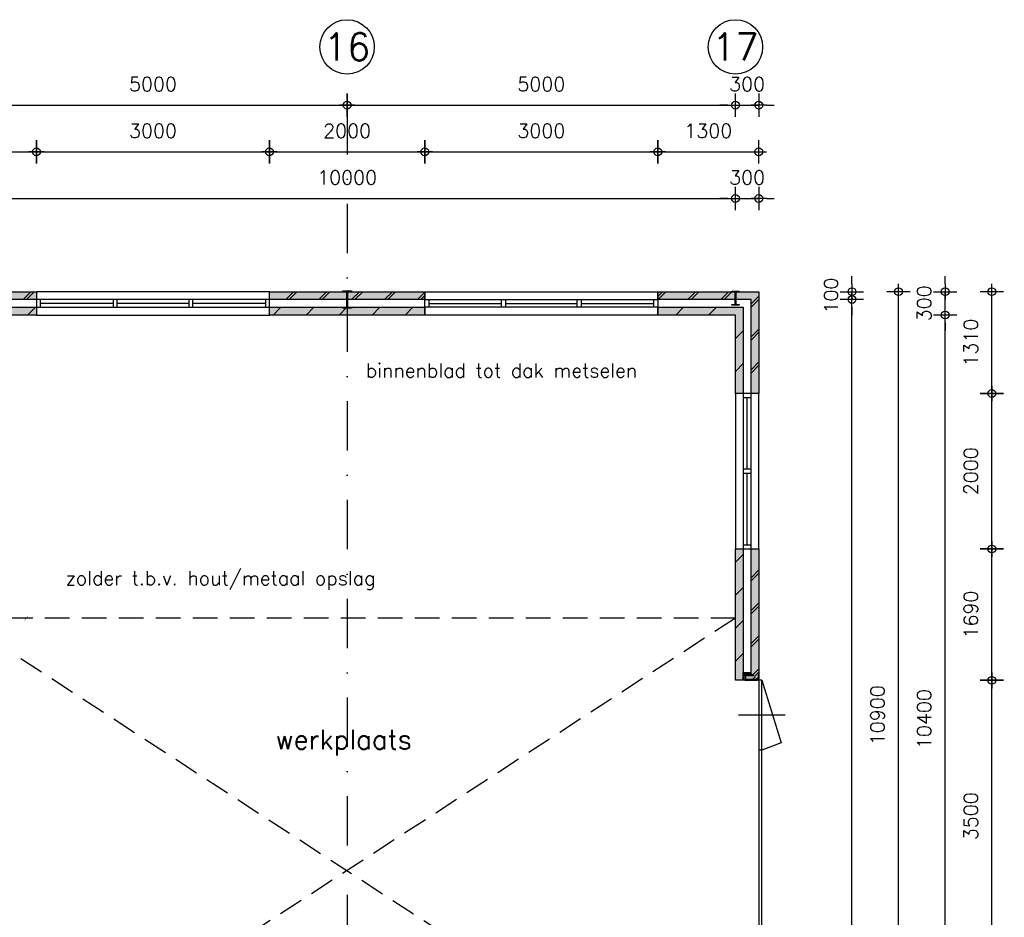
# Model space of a CAD drawing. Extents: x 0 to 114000, y -59400 to 0.
# Tile 18 of 24: x 75084 to 87761, y -38814 to -27264. Entities that reach past the tile are written whole.
import ezdxf
from ezdxf.enums import TextEntityAlignment as Align

# ---------------------------------------------------------------- set-up
doc = ezdxf.new("R2010")
doc.units = 0
doc.header["$LTSCALE"] = 100
doc.header["$MEASUREMENT"] = 0
doc.header["$PDMODE"] = 1
doc.header["$PDSIZE"] = -3
doc.linetypes.add('DASHDOT2', pattern=[12.7, 6.35, -3.175, 0, -3.175])
doc.linetypes.add('HIDDEN2', pattern=[4.7625, 3.175, -1.5875])
doc.layers.get('0').update_dxf_attribs({"linetype": 'CONTINUOUS'})
doc.layers.get('DEFPOINTS').update_dxf_attribs({"linetype": 'CONTINUOUS'})
for name, color, linetype in [('A--A$1C-_CIRKEL', 3, 'CONTINUOUS'), ('A--A21--_F123-', 9, 'CONTINUOUS'), ('A--L$7A-_STRAMIEN', 1, 'DASHDOT2'), ('A--L21--', 7, 'CONTINUOUS'), ('A--L21--_F1---', 7, 'CONTINUOUS'), ('A--L21--_F123-', 1, 'CONTINUOUS'), ('A--L28--', 7, 'CONTINUOUS'), ('A--L28--_F1---', 1, 'HIDDEN2'), ('A--L31--_F123-', 7, 'CONTINUOUS'), ('A--L32--_F123-', 7, 'CONTINUOUS'), ('A--M$1A-_F123-_MAATV', 7, 'CONTINUOUS'), ('A--T$1A-_F123-_0_18MM', 1, 'CONTINUOUS'), ('A--T$1A-_F123-_0_25MM', 2, 'CONTINUOUS'), ('X--LP---_F1---', 9, 'CONTINUOUS'), ('X--LR---_CP', 7, 'CONTINUOUS')]:
    doc.layers.add(name, color=color, linetype=linetype)
doc.styles.add('0_18', font='ROMANS.shx', dxfattribs={"height": 180})
doc.styles.add('0_25', font='ROMANS.shx', dxfattribs={"height": 250})
doc.styles.add('ALFA-0_25', font='ROMANS')
doc.styles.add('MISO', font='ROMANS.shx')
doc.dimstyles.new('DLV18', dxfattribs={"dimscale": 100, "dimtxt": 1.8, "dimasz": 1, "dimexe": 0, "dimexo": 0, "dimgap": 0, "dimtad": 0, "dimdec": 0, "dimrnd": 1, "dimzin": 0, "dimtxsty": 'MISO', "dimblk1": '$DIMDLV', "dimblk2": '$DIMDLV', "dimsah": 1, "dimcen": 0, "dimse1": 1, "dimse2": 1, "dimclrd": 256, "dimclre": 256, "dimclrt": 1, "dimazin": 3, "dimtfac": 1, "dimtdec": 0, "dimtix": 1, "dimtmove": 0, "dimatfit": 3, "dimtvp": 1.5, "dimtolj": 1, "dimtzin": 0})

# ---------------------------------------------------------------- blocks, each defined once
blk = doc.blocks.new('CIRKEL')
at = {"layer": 'A--A$1C-_CIRKEL'}
blk.add_circle((0, 0), 350, dxfattribs=at)
blk = doc.blocks.new('*U82')
at = {"layer": 'A--A21--_F123-'}
h = blk.add_hatch(dxfattribs=at)
h.set_pattern_fill('ALFABKST', color=256, scale=212, style=0)
h.set_pattern_definition([(45, (-29350, 82786), (-212.0001, 212.0001), []), (45, (-29307.6, 82786), (-212.0001, 212.0001), [])])
h.paths.add_polyline_path([(0, 0), (50, 0), (50, -1690), (0, -1640), (-50, -1590), (-50, 0)])
at = {"layer": 'A--L21--_F1---', "color": 2, "linetype": 'CONTINUOUS'}
for points in [[(-50, -1590), (-50, -1590), (-50, 0), (0, 0)], [(0, 0), (50, 0), (50, -1690), (50, -1690)]]:
    blk.add_lwpolyline(points, dxfattribs=at)
at = {"layer": 'X--LP---_F1---'}
for points in [[(0, -1640), (-50, -1590), (0, 0), (-50, 0)], [(0, 0), (50, 0), (0, -1640), (50, -1690)]]:
    blk.add_solid(points, dxfattribs=at)
blk = doc.blocks.new('*U81')
at = {"layer": 'A--A21--_F123-'}
h = blk.add_hatch(dxfattribs=at)
h.set_pattern_fill('ALFALINE', color=256, scale=300, style=0)
h.set_pattern_definition([(45, (-29150, 82680), (-212.132, 212.132), [])])
h.paths.add_polyline_path([(0, 0), (50, 0), (50, -1690), (0, -1690), (-50, -1690), (-50, 0)])
at = {"layer": 'A--L21--_F1---', "color": 2, "linetype": 'CONTINUOUS'}
for points in [[(0, -1690), (-50, -1690), (-50, 0), (0, 0)], [(0, 0), (50, 0), (50, -1690), (0, -1690)]]:
    blk.add_lwpolyline(points, dxfattribs=at)
at = {"layer": 'X--LP---_F1---'}
for points in [[(0, -1690), (-50, -1690), (0, 0), (-50, 0)], [(0, 0), (50, 0), (0, -1690), (50, -1690)]]:
    blk.add_solid(points, dxfattribs=at)
blk = doc.blocks.new('*U83')
at = {"layer": 'A--A21--_F123-'}
h = blk.add_hatch(dxfattribs=at)
h.set_pattern_fill('ALFABKST', color=256, scale=212, style=0)
h.set_pattern_definition([(45, (-29350, 84426), (-212.0001, 212.0001), []), (45, (-29307.6, 84426), (-212.0001, 212.0001), [])])
h.paths.add_polyline_path([(0, 0), (50, -50), (-150, -50), (-150, 0), (-150, 50), (-50, 50)])
at = {"layer": 'A--L21--_F1---', "color": 2, "linetype": 'CONTINUOUS'}
for points in [[(-150, 0), (-150, 50), (-50, 50), (-50, 50)], [(50, -50), (50, -50), (-150, -50), (-150, 0)]]:
    blk.add_lwpolyline(points, dxfattribs=at)
at = {"layer": 'X--LP---_F1---'}
for points in [[(-150, 0), (-150, 50), (0, 0), (-50, 50)], [(0, 0), (50, -50), (-150, 0), (-150, -50)]]:
    blk.add_solid(points, dxfattribs=at)
blk = doc.blocks.new('*U87')
at = {"layer": 'A--A21--_F123-'}
h = blk.add_hatch(dxfattribs=at)
h.set_pattern_fill('ALFABKST', color=256, scale=212, style=0)
h.set_pattern_definition([(45, (-18850, 79526), (-212.0001, 212.0001), []), (45, (-18807.6, 79526), (-212.0001, 212.0001), [])])
h.paths.add_polyline_path([(0, 0), (-50, 50), (1250, 50), (1250, 0), (1250, -50), (50, -50)])
at = {"layer": 'A--L21--_F1---', "color": 2, "linetype": 'CONTINUOUS'}
for points in [[(-50, 50), (-50, 50), (1250, 50), (1250, 0)], [(1250, 0), (1250, -50), (50, -50), (50, -50)]]:
    blk.add_lwpolyline(points, dxfattribs=at)
at = {"layer": 'X--LP---_F1---'}
for points in [[(0, 0), (-50, 50), (1250, 0), (1250, 50)], [(1250, 0), (1250, -50), (0, 0), (50, -50)]]:
    blk.add_solid(points, dxfattribs=at)
blk = doc.blocks.new('*U86')
at = {"layer": 'A--A21--_F123-'}
h = blk.add_hatch(dxfattribs=at)
h.set_pattern_fill('ALFALINE', color=256, scale=300, style=0)
h.set_pattern_definition([(45, (-19050, 79620), (-212.132, 212.132), [])])
h.paths.add_polyline_path([(0, 0), (-50, 50), (1050, 50), (1050, 0), (1050, -50), (50, -50)])
at = {"layer": 'A--L21--_F1---', "color": 2, "linetype": 'CONTINUOUS'}
for points in [[(-50, 50), (-50, 50), (1050, 50), (1050, 0)], [(1050, 0), (1050, -50), (50, -50), (50, -50)]]:
    blk.add_lwpolyline(points, dxfattribs=at)
at = {"layer": 'X--LP---_F1---'}
for points in [[(0, 0), (-50, 50), (1050, 0), (1050, 50)], [(1050, 0), (1050, -50), (0, 0), (50, -50)]]:
    blk.add_solid(points, dxfattribs=at)
blk = doc.blocks.new('*U89')
at = {"layer": 'A--A21--_F123-'}
h = blk.add_hatch(dxfattribs=at)
h.set_pattern_fill('ALFALINE', color=256, scale=300, style=0)
h.set_pattern_definition([(45, (-23100, 79620), (-212.132, 212.132), [])])
h.paths.add_polyline_path([(0, 0), (0, 50), (2000, 50), (2000, 0), (2000, -50), (0, -50)])
at = {"layer": 'A--L21--_F1---', "color": 2, "linetype": 'CONTINUOUS'}
for points in [[(0, 0), (0, 50), (2000, 50), (2000, 0)], [(2000, 0), (2000, -50), (0, -50), (0, 0)]]:
    blk.add_lwpolyline(points, dxfattribs=at)
at = {"layer": 'X--LP---_F1---'}
for points in [[(0, 0), (0, 50), (2000, 0), (2000, 50)], [(2000, 0), (2000, -50), (0, 0), (0, -50)]]:
    blk.add_solid(points, dxfattribs=at)
blk = doc.blocks.new('*U88')
at = {"layer": 'A--A21--_F123-'}
h = blk.add_hatch(dxfattribs=at)
h.set_pattern_fill('ALFABKST', color=256, scale=212, style=0)
h.set_pattern_definition([(45, (-23100, 79526), (-212.0001, 212.0001), []), (45, (-23057.6, 79526), (-212.0001, 212.0001), [])])
h.paths.add_polyline_path([(0, 0), (0, 50), (2000, 50), (2000, 0), (2000, -50), (0, -50)])
at = {"layer": 'A--L21--_F1---', "color": 2, "linetype": 'CONTINUOUS'}
for points in [[(0, 0), (0, 50), (2000, 50), (2000, 0)], [(2000, 0), (2000, -50), (0, -50), (0, 0)]]:
    blk.add_lwpolyline(points, dxfattribs=at)
at = {"layer": 'X--LP---_F1---'}
for points in [[(0, 0), (0, 50), (2000, 0), (2000, 50)], [(2000, 0), (2000, -50), (0, 0), (0, -50)]]:
    blk.add_solid(points, dxfattribs=at)
blk = doc.blocks.new('QD20566-')
at = {"layer": 'A--L28--_F1---', "color": 2, "linetype": 'CONTINUOUS'}
blk.add_lwpolyline([(55, -110), (-55, -110), (-55, -100.8), (-9.95, -100.8, 0.41421356), (-2.95, -93.8), (-2.95, 93.8, 0.41421356), (-9.95, 100.8), (-55, 100.8), (-55, 110), (55, 110), (55, 100.8), (9.95, 100.8, 0.41421356), (2.95, 93.8), (2.95, -93.8, 0.41421356), (9.95, -100.8), (55, -100.8)], format="xyb", close=True, dxfattribs=at)
at = {"layer": 'X--LR---_CP', "color": 4, "linetype": 'CONTINUOUS'}
for p in [(-2.95, 0), (0, 0), (2.95, 0)]:
    blk.add_point(p, dxfattribs=at)
blk = doc.blocks.new('*U91')
at = {"layer": 'A--A21--_F123-'}
h = blk.add_hatch(dxfattribs=at)
h.set_pattern_fill('ALFALINE', color=256, scale=300, style=0)
h.set_pattern_definition([(45, (-29150, 79620), (-212.132, 212.132), [])])
h.paths.add_polyline_path([(0, 0), (50, 50), (50, -1060), (0, -1060), (-50, -1060), (-50, -50)])
at = {"layer": 'A--L21--_F1---', "color": 2, "linetype": 'CONTINUOUS'}
for points in [[(50, 50), (50, 50), (50, -1060), (0, -1060)], [(0, -1060), (-50, -1060), (-50, -50), (-50, -50)]]:
    blk.add_lwpolyline(points, dxfattribs=at)
at = {"layer": 'X--LP---_F1---'}
for points in [[(0, -1060), (-50, -1060), (0, 0), (-50, -50)], [(0, 0), (50, 50), (0, -1060), (50, -1060)]]:
    blk.add_solid(points, dxfattribs=at)
blk = doc.blocks.new('*U90')
at = {"layer": 'A--A21--_F123-'}
h = blk.add_hatch(dxfattribs=at)
h.set_pattern_fill('ALFABKST', color=256, scale=212, style=0)
h.set_pattern_definition([(45, (-29350, 79526), (-212.0001, 212.0001), []), (45, (-29307.6, 79526), (-212.0001, 212.0001), [])])
h.paths.add_polyline_path([(0, 0), (50, 50), (50, -1260), (0, -1260), (-50, -1260), (-50, -50)])
at = {"layer": 'A--L21--_F1---', "color": 2, "linetype": 'CONTINUOUS'}
for points in [[(50, 50), (50, 50), (50, -1260), (0, -1260)], [(0, -1260), (-50, -1260), (-50, -50), (-50, -50)]]:
    blk.add_lwpolyline(points, dxfattribs=at)
at = {"layer": 'X--LP---_F1---'}
for points in [[(0, -1260), (-50, -1260), (0, 0), (-50, -50)], [(0, 0), (50, 50), (0, -1260), (50, -1260)]]:
    blk.add_solid(points, dxfattribs=at)
blk = doc.blocks.new('*U93')
at = {"layer": 'A--A21--_F123-'}
h = blk.add_hatch(dxfattribs=at)
h.set_pattern_fill('ALFALINE', color=256, scale=300, style=0)
h.set_pattern_definition([(45, (-28100, 79620), (-212.132, 212.132), [])])
h.paths.add_polyline_path([(0, 0), (0, 50), (1100, 50), (1050, 0), (1000, -50), (0, -50)])
at = {"layer": 'A--L21--_F1---', "color": 2, "linetype": 'CONTINUOUS'}
for points in [[(0, 0), (0, 50), (1100, 50), (1100, 50)], [(1000, -50), (1000, -50), (0, -50), (0, 0)]]:
    blk.add_lwpolyline(points, dxfattribs=at)
at = {"layer": 'X--LP---_F1---'}
for points in [[(0, 0), (0, 50), (1050, 0), (1100, 50)], [(1050, 0), (1000, -50), (0, 0), (0, -50)]]:
    blk.add_solid(points, dxfattribs=at)
blk = doc.blocks.new('*U92')
at = {"layer": 'A--A21--_F123-'}
h = blk.add_hatch(dxfattribs=at)
h.set_pattern_fill('ALFABKST', color=256, scale=212, style=0)
h.set_pattern_definition([(45, (-28100, 79526), (-212.0001, 212.0001), []), (45, (-28057.6, 79526), (-212.0001, 212.0001), [])])
h.paths.add_polyline_path([(0, 0), (0, 50), (1300, 50), (1250, 0), (1200, -50), (0, -50)])
at = {"layer": 'A--L21--_F1---', "color": 2, "linetype": 'CONTINUOUS'}
for points in [[(0, 0), (0, 50), (1300, 50), (1300, 50)], [(1200, -50), (1200, -50), (0, -50), (0, 0)]]:
    blk.add_lwpolyline(points, dxfattribs=at)
at = {"layer": 'X--LP---_F1---'}
for points in [[(0, 0), (0, 50), (1250, 0), (1300, 50)], [(1250, 0), (1200, -50), (0, 0), (0, -50)]]:
    blk.add_solid(points, dxfattribs=at)
blk = doc.blocks.new('QD20564-')
at = {"layer": 'A--L28--_F1---', "color": 2, "linetype": 'CONTINUOUS'}
blk.add_lwpolyline([(45.5, -90), (-45.5, -90), (-45.5, -82), (-9.65, -82, 0.41421356), (-2.65, -75), (-2.65, 75, 0.41421356), (-9.65, 82), (-45.5, 82), (-45.5, 90), (45.5, 90), (45.5, 82), (9.65, 82, 0.41421356), (2.65, 75), (2.65, -75, 0.41421356), (9.65, -82), (45.5, -82)], format="xyb", close=True, dxfattribs=at)
at = {"layer": 'X--LR---_CP', "color": 4, "linetype": 'CONTINUOUS'}
for p in [(-2.65, 0), (0, 0), (2.65, 0)]:
    blk.add_point(p, dxfattribs=at)
blk = doc.blocks.new('$DIMDLV')
at = {"color": 0}
for p, q in [((0, -1.5), (0, 1.5)), ((-1, 0), (1, 0))]:
    blk.add_line(p, q, dxfattribs=at)
blk.add_circle((0, 0), 0.5, dxfattribs=at)
blk = doc.blocks.new('*D95')
at = {"linetype": 'BYBLOCK'}
blk.add_line((86600, -25284), (86600, -7384), dxfattribs=at)
at = {"layer": 'DEFPOINTS', "color": 0, "linetype": 'BYBLOCK'}
for p in [(70200, -7284), (86600, -7284), (70200, -25384)]:
    blk.add_point(p, dxfattribs=at)
at = {"linetype": 'BYBLOCK', "xscale": 100, "yscale": 100, "zscale": 100}
for p, rotation in [((86600, -7284), 90), ((86600, -25384), 270)]:
    blk.add_blockref('$DIMDLV', p, dxfattribs=dict(at, rotation=rotation))
at = {"color": 1, "linetype": 'BYBLOCK', "insert": (86330, -16334), "char_height": 180, "attachment_point": 5, "rotation": 90, "style": 'MISO'}
blk.add_mtext('\\A1;18100', dxfattribs=at)
blk = doc.blocks.new('*D96')
at = {"linetype": 'BYBLOCK'}
for p, q in [((86600, -7084), (86600, -6984)), ((86600, -7284), (86600, -7184)), ((86600, -7384), (86600, -7484))]:
    blk.add_line(p, q, dxfattribs=at)
at = {"layer": 'DEFPOINTS', "color": 0, "linetype": 'BYBLOCK'}
for p in [(70300, -7184), (86600, -7184), (70200, -7284)]:
    blk.add_point(p, dxfattribs=at)
at = {"linetype": 'BYBLOCK', "xscale": 100, "yscale": 100, "zscale": 100}
for p, rotation in [((86600, -7184), 270), ((86600, -7284), 90)]:
    blk.add_blockref('$DIMDLV', p, dxfattribs=dict(at, rotation=rotation))
at = {"color": 1, "linetype": 'BYBLOCK', "insert": (86330, -7234), "char_height": 180, "attachment_point": 5, "rotation": 90, "style": 'MISO'}
blk.add_mtext('\\A1;100', dxfattribs=at)
blk = doc.blocks.new('*D99')
at = {"linetype": 'BYBLOCK'}
blk.add_line((86400, -41564), (86400, -30864), dxfattribs=at)
at = {"layer": 'DEFPOINTS', "color": 0, "linetype": 'BYBLOCK'}
for p in [(69500, -30764), (86400, -30764), (69500, -41664)]:
    blk.add_point(p, dxfattribs=at)
at = {"linetype": 'BYBLOCK', "xscale": 100, "yscale": 100, "zscale": 100}
for p, rotation in [((86400, -30764), 90), ((86400, -41664), 270)]:
    blk.add_blockref('$DIMDLV', p, dxfattribs=dict(at, rotation=rotation))
at = {"color": 1, "linetype": 'BYBLOCK', "insert": (86130, -36214), "char_height": 180, "attachment_point": 5, "rotation": 90, "style": 'MISO'}
blk.add_mtext('\\A1;10900', dxfattribs=at)
blk = doc.blocks.new('*D102')
at = {"linetype": 'BYBLOCK'}
blk.add_line((87800, -17784), (87800, -7584), dxfattribs=at)
at = {"layer": 'DEFPOINTS', "color": 0, "linetype": 'BYBLOCK'}
for p in [(85100, -7484), (87800, -7484), (85100, -17884)]:
    blk.add_point(p, dxfattribs=at)
at = {"linetype": 'BYBLOCK', "xscale": 100, "yscale": 100, "zscale": 100}
for p, rotation in [((87800, -7484), 90), ((87800, -17884), 270)]:
    blk.add_blockref('$DIMDLV', p, dxfattribs=dict(at, rotation=rotation))
at = {"color": 1, "linetype": 'BYBLOCK', "insert": (87530, -12684), "char_height": 180, "attachment_point": 5, "rotation": 90, "style": 'MISO'}
blk.add_mtext('\\A1;10400', dxfattribs=at)
blk = doc.blocks.new('*D103')
at = {"linetype": 'BYBLOCK'}
for p, q in [((87800, -7084), (87800, -6984)), ((87800, -7484), (87800, -7184)), ((87800, -7584), (87800, -7684))]:
    blk.add_line(p, q, dxfattribs=at)
at = {"layer": 'DEFPOINTS', "color": 0, "linetype": 'BYBLOCK'}
for p in [(85400, -7184), (87800, -7184), (85100, -7484)]:
    blk.add_point(p, dxfattribs=at)
at = {"linetype": 'BYBLOCK', "xscale": 100, "yscale": 100, "zscale": 100}
for p, rotation in [((87800, -7184), 270), ((87800, -7484), 90)]:
    blk.add_blockref('$DIMDLV', p, dxfattribs=dict(at, rotation=rotation))
at = {"color": 1, "linetype": 'BYBLOCK', "insert": (87530, -7334), "char_height": 180, "attachment_point": 5, "rotation": 90, "style": 'MISO'}
blk.add_mtext('\\A1;300', dxfattribs=at)
blk = doc.blocks.new('*D105')
at = {"linetype": 'BYBLOCK'}
blk.add_line((88400, -15584), (88400, -12284), dxfattribs=at)
at = {"layer": 'DEFPOINTS', "color": 0, "linetype": 'BYBLOCK'}
for p in [(85400, -12184), (88400, -12184), (85400, -15684)]:
    blk.add_point(p, dxfattribs=at)
at = {"linetype": 'BYBLOCK', "xscale": 100, "yscale": 100, "zscale": 100}
for p, rotation in [((88400, -12184), 90), ((88400, -15684), 270)]:
    blk.add_blockref('$DIMDLV', p, dxfattribs=dict(at, rotation=rotation))
at = {"color": 1, "linetype": 'BYBLOCK', "insert": (88130, -13934), "char_height": 180, "attachment_point": 5, "rotation": 90, "style": 'MISO'}
blk.add_mtext('\\A1;3500', dxfattribs=at)
blk = doc.blocks.new('*D106')
at = {"linetype": 'BYBLOCK'}
blk.add_line((88400, -12084), (88400, -10594), dxfattribs=at)
at = {"layer": 'DEFPOINTS', "color": 0, "linetype": 'BYBLOCK'}
for p in [(85400, -10494), (88400, -10494), (85400, -12184)]:
    blk.add_point(p, dxfattribs=at)
at = {"linetype": 'BYBLOCK', "xscale": 100, "yscale": 100, "zscale": 100}
for p, rotation in [((88400, -10494), 90), ((88400, -12184), 270)]:
    blk.add_blockref('$DIMDLV', p, dxfattribs=dict(at, rotation=rotation))
at = {"color": 1, "linetype": 'BYBLOCK', "insert": (88130, -11339), "char_height": 180, "attachment_point": 5, "rotation": 90, "style": 'MISO'}
blk.add_mtext('\\A1;1690', dxfattribs=at)
blk = doc.blocks.new('*D107')
at = {"linetype": 'BYBLOCK'}
blk.add_line((88400, -10394), (88400, -8594), dxfattribs=at)
at = {"layer": 'DEFPOINTS', "color": 0, "linetype": 'BYBLOCK'}
for p in [(85400, -8494), (88400, -8494), (85400, -10494)]:
    blk.add_point(p, dxfattribs=at)
at = {"linetype": 'BYBLOCK', "xscale": 100, "yscale": 100, "zscale": 100}
for p, rotation in [((88400, -8494), 90), ((88400, -10494), 270)]:
    blk.add_blockref('$DIMDLV', p, dxfattribs=dict(at, rotation=rotation))
at = {"color": 1, "linetype": 'BYBLOCK', "insert": (88130, -9494), "char_height": 180, "attachment_point": 5, "rotation": 90, "style": 'MISO'}
blk.add_mtext('\\A1;2000', dxfattribs=at)
blk = doc.blocks.new('*D108')
at = {"linetype": 'BYBLOCK'}
blk.add_line((88400, -8394), (88400, -7284), dxfattribs=at)
at = {"layer": 'DEFPOINTS', "color": 0, "linetype": 'BYBLOCK'}
for p in [(85400, -7184), (88400, -7184), (85400, -8494)]:
    blk.add_point(p, dxfattribs=at)
at = {"linetype": 'BYBLOCK', "xscale": 100, "yscale": 100, "zscale": 100}
for p, rotation in [((88400, -7184), 90), ((88400, -8494), 270)]:
    blk.add_blockref('$DIMDLV', p, dxfattribs=dict(at, rotation=rotation))
at = {"color": 1, "linetype": 'BYBLOCK', "insert": (88130, -7839), "char_height": 180, "attachment_point": 5, "rotation": 90, "style": 'MISO'}
blk.add_mtext('\\A1;1310', dxfattribs=at)
blk = doc.blocks.new('*D109')
at = {"linetype": 'BYBLOCK'}
blk.add_line((89000, -25384), (89000, -7284), dxfattribs=at)
at = {"layer": 'DEFPOINTS', "color": 0, "linetype": 'BYBLOCK'}
for p in [(85400, -7184), (89000, -7184), (85400, -25484)]:
    blk.add_point(p, dxfattribs=at)
at = {"linetype": 'BYBLOCK', "xscale": 100, "yscale": 100, "zscale": 100}
for p, rotation in [((89000, -7184), 90), ((89000, -25484), 270)]:
    blk.add_blockref('$DIMDLV', p, dxfattribs=dict(at, rotation=rotation))
at = {"color": 1, "linetype": 'BYBLOCK', "insert": (88730, -16334), "char_height": 180, "attachment_point": 5, "rotation": 90, "style": 'MISO'}
blk.add_mtext('\\A1;18300', dxfattribs=at)
blk = doc.blocks.new('*D172')
at = {"linetype": 'BYBLOCK'}
blk.add_line((75200, -5984), (85000, -5984), dxfattribs=at)
at = {"layer": 'DEFPOINTS', "color": 0, "linetype": 'BYBLOCK'}
for p in [(85100, -5984), (75100, -7484), (85100, -7484)]:
    blk.add_point(p, dxfattribs=at)
at = {"linetype": 'BYBLOCK', "xscale": 100, "yscale": 100, "zscale": 100, "rotation": 180}
blk.add_blockref('$DIMDLV', (75100, -5984), dxfattribs=at)
at = {"linetype": 'BYBLOCK', "xscale": 100, "yscale": 100, "zscale": 100}
blk.add_blockref('$DIMDLV', (85100, -5984), dxfattribs=at)
at = {"color": 1, "linetype": 'BYBLOCK', "insert": (80100, -5714), "char_height": 180, "attachment_point": 5, "style": 'MISO'}
blk.add_mtext('\\A1;10000', dxfattribs=at)
blk = doc.blocks.new('*D173')
at = {"linetype": 'BYBLOCK'}
for p, q in [((85000, -5984), (84900, -5984)), ((85100, -5984), (85400, -5984)), ((85500, -5984), (85600, -5984))]:
    blk.add_line(p, q, dxfattribs=at)
at = {"layer": 'DEFPOINTS', "color": 0, "linetype": 'BYBLOCK'}
for p in [(85400, -5984), (85400, -7184), (85100, -7484)]:
    blk.add_point(p, dxfattribs=at)
at = {"linetype": 'BYBLOCK', "xscale": 100, "yscale": 100, "zscale": 100}
blk.add_blockref('$DIMDLV', (85100, -5984), dxfattribs=at)
at = {"linetype": 'BYBLOCK', "xscale": 100, "yscale": 100, "zscale": 100, "rotation": 180}
blk.add_blockref('$DIMDLV', (85400, -5984), dxfattribs=at)
at = {"color": 1, "linetype": 'BYBLOCK', "insert": (85250, -5714), "char_height": 180, "attachment_point": 5, "style": 'MISO'}
blk.add_mtext('\\A1;300', dxfattribs=at)
blk = doc.blocks.new('*D180')
at = {"linetype": 'BYBLOCK'}
blk.add_line((74100, -28964), (75200, -28964), dxfattribs=at)
at = {"layer": 'DEFPOINTS', "color": 0, "linetype": 'BYBLOCK'}
for p in [(75300, -28964), (74000, -30716), (75300, -30764)]:
    blk.add_point(p, dxfattribs=at)
at = {"linetype": 'BYBLOCK', "xscale": 100, "yscale": 100, "zscale": 100, "rotation": 180}
blk.add_blockref('$DIMDLV', (74000, -28964), dxfattribs=at)
at = {"linetype": 'BYBLOCK', "xscale": 100, "yscale": 100, "zscale": 100}
blk.add_blockref('$DIMDLV', (75300, -28964), dxfattribs=at)
at = {"color": 1, "linetype": 'BYBLOCK', "insert": (74650, -28694), "char_height": 180, "attachment_point": 5, "style": 'MISO'}
blk.add_mtext('\\A1;1300', dxfattribs=at)
blk = doc.blocks.new('*D181')
at = {"linetype": 'BYBLOCK'}
blk.add_line((75400, -28964), (78200, -28964), dxfattribs=at)
at = {"layer": 'DEFPOINTS', "color": 0, "linetype": 'BYBLOCK'}
for p in [(78300, -28964), (75300, -30764), (78300, -30764)]:
    blk.add_point(p, dxfattribs=at)
at = {"linetype": 'BYBLOCK', "xscale": 100, "yscale": 100, "zscale": 100, "rotation": 180}
blk.add_blockref('$DIMDLV', (75300, -28964), dxfattribs=at)
at = {"linetype": 'BYBLOCK', "xscale": 100, "yscale": 100, "zscale": 100}
blk.add_blockref('$DIMDLV', (78300, -28964), dxfattribs=at)
at = {"color": 1, "linetype": 'BYBLOCK', "insert": (76800, -28694), "char_height": 180, "attachment_point": 5, "style": 'MISO'}
blk.add_mtext('\\A1;3000', dxfattribs=at)
blk = doc.blocks.new('*D182')
at = {"linetype": 'BYBLOCK'}
blk.add_line((78400, -28964), (80200, -28964), dxfattribs=at)
at = {"layer": 'DEFPOINTS', "color": 0, "linetype": 'BYBLOCK'}
for p in [(80300, -28964), (78300, -30764), (80300, -30764)]:
    blk.add_point(p, dxfattribs=at)
at = {"linetype": 'BYBLOCK', "xscale": 100, "yscale": 100, "zscale": 100, "rotation": 180}
blk.add_blockref('$DIMDLV', (78300, -28964), dxfattribs=at)
at = {"linetype": 'BYBLOCK', "xscale": 100, "yscale": 100, "zscale": 100}
blk.add_blockref('$DIMDLV', (80300, -28964), dxfattribs=at)
at = {"color": 1, "linetype": 'BYBLOCK', "insert": (79300, -28694), "char_height": 180, "attachment_point": 5, "style": 'MISO'}
blk.add_mtext('\\A1;2000', dxfattribs=at)
blk = doc.blocks.new('*D183')
at = {"linetype": 'BYBLOCK'}
blk.add_line((80400, -28964), (83200, -28964), dxfattribs=at)
at = {"layer": 'DEFPOINTS', "color": 0, "linetype": 'BYBLOCK'}
for p in [(83300, -28964), (80300, -30764), (83300, -30764)]:
    blk.add_point(p, dxfattribs=at)
at = {"linetype": 'BYBLOCK', "xscale": 100, "yscale": 100, "zscale": 100, "rotation": 180}
blk.add_blockref('$DIMDLV', (80300, -28964), dxfattribs=at)
at = {"linetype": 'BYBLOCK', "xscale": 100, "yscale": 100, "zscale": 100}
blk.add_blockref('$DIMDLV', (83300, -28964), dxfattribs=at)
at = {"color": 1, "linetype": 'BYBLOCK', "insert": (81800, -28694), "char_height": 180, "attachment_point": 5, "style": 'MISO'}
blk.add_mtext('\\A1;3000', dxfattribs=at)
blk = doc.blocks.new('*D184')
at = {"linetype": 'BYBLOCK'}
blk.add_line((83400, -28964), (84500, -28964), dxfattribs=at)
at = {"layer": 'DEFPOINTS', "color": 0, "linetype": 'BYBLOCK'}
for p in [(84600, -28964), (83300, -30764), (84600, -30764)]:
    blk.add_point(p, dxfattribs=at)
at = {"linetype": 'BYBLOCK', "xscale": 100, "yscale": 100, "zscale": 100, "rotation": 180}
blk.add_blockref('$DIMDLV', (83300, -28964), dxfattribs=at)
at = {"linetype": 'BYBLOCK', "xscale": 100, "yscale": 100, "zscale": 100}
blk.add_blockref('$DIMDLV', (84600, -28964), dxfattribs=at)
at = {"color": 1, "linetype": 'BYBLOCK', "insert": (83950, -28694), "char_height": 180, "attachment_point": 5, "style": 'MISO'}
blk.add_mtext('\\A1;1300', dxfattribs=at)
blk = doc.blocks.new('*D200')
at = {"linetype": 'BYBLOCK'}
blk.add_line((74400, -28364), (79200, -28364), dxfattribs=at)
at = {"layer": 'DEFPOINTS', "color": 0, "linetype": 'BYBLOCK'}
for p in [(74300, -28364), (79300, -28364), (79300, -28364)]:
    blk.add_point(p, dxfattribs=at)
at = {"linetype": 'BYBLOCK', "xscale": 100, "yscale": 100, "zscale": 100, "rotation": 180}
blk.add_blockref('$DIMDLV', (74300, -28364), dxfattribs=at)
at = {"linetype": 'BYBLOCK', "xscale": 100, "yscale": 100, "zscale": 100}
blk.add_blockref('$DIMDLV', (79300, -28364), dxfattribs=at)
at = {"color": 1, "linetype": 'BYBLOCK', "insert": (76800, -28094), "char_height": 180, "attachment_point": 5, "style": 'MISO'}
blk.add_mtext('\\A1;5000', dxfattribs=at)
blk = doc.blocks.new('*D201')
at = {"linetype": 'BYBLOCK'}
blk.add_line((79400, -28364), (84200, -28364), dxfattribs=at)
at = {"layer": 'DEFPOINTS', "color": 0, "linetype": 'BYBLOCK'}
for p in [(79300, -28364), (84300, -28364), (84300, -28364)]:
    blk.add_point(p, dxfattribs=at)
at = {"linetype": 'BYBLOCK', "xscale": 100, "yscale": 100, "zscale": 100, "rotation": 180}
blk.add_blockref('$DIMDLV', (79300, -28364), dxfattribs=at)
at = {"linetype": 'BYBLOCK', "xscale": 100, "yscale": 100, "zscale": 100}
blk.add_blockref('$DIMDLV', (84300, -28364), dxfattribs=at)
at = {"color": 1, "linetype": 'BYBLOCK', "insert": (81800, -28094), "char_height": 180, "attachment_point": 5, "style": 'MISO'}
blk.add_mtext('\\A1;5000', dxfattribs=at)
blk = doc.blocks.new('*D202')
at = {"linetype": 'BYBLOCK'}
for p, q in [((84200, -28364), (84100, -28364)), ((84300, -28364), (84600, -28364)), ((84700, -28364), (84800, -28364))]:
    blk.add_line(p, q, dxfattribs=at)
at = {"layer": 'DEFPOINTS', "color": 0, "linetype": 'BYBLOCK'}
for p in [(84300, -28364), (84600, -28364), (84600, -30764)]:
    blk.add_point(p, dxfattribs=at)
at = {"linetype": 'BYBLOCK', "xscale": 100, "yscale": 100, "zscale": 100}
blk.add_blockref('$DIMDLV', (84300, -28364), dxfattribs=at)
at = {"linetype": 'BYBLOCK', "xscale": 100, "yscale": 100, "zscale": 100, "rotation": 180}
blk.add_blockref('$DIMDLV', (84600, -28364), dxfattribs=at)
at = {"color": 1, "linetype": 'BYBLOCK', "insert": (84450, -28094), "char_height": 180, "attachment_point": 5, "style": 'MISO'}
blk.add_mtext('\\A1;300', dxfattribs=at)
blk = doc.blocks.new('QD20673-')
at = {"layer": 'A--L28--_F1---', "color": 2, "linetype": 'CONTINUOUS'}
blk.add_lwpolyline([(0, -89), (0, 89), (70, 89), (70, 85, -0.391021), (66, 81), (16, 77, 0.39104), (8, 68), (8, -68, 0.39104), (16, -77), (66, -81, -0.391021), (70, -85), (70, -89)], format="xyb", close=True, dxfattribs=at)
at = {"layer": 'X--LR---_CP', "color": 4, "linetype": 'CONTINUOUS'}
for p in [(0, 0), (0, 0), (8, 0)]:
    blk.add_point(p, dxfattribs=at)

msp = doc.modelspace()

# ---------------------------------------------------------------- linework, layer by layer
at = {"layer": 'A--L$7A-_STRAMIEN'}
msp.add_line((79300, -28363.9), (79300, -49063.9), dxfattribs=at)
at = {"layer": 'A--L21--_F123-', "color": 8, "linetype": 'HIDDEN2'}
for p, q in [((84300, -34963.9), (74300, -34963.9)), ((74300, -34963.9), (84300, -41463.9)), ((84300, -34963.9), (74300, -41463.9))]:
    msp.add_line(p, q, dxfattribs=at)
at = {"layer": 'A--L31--_F123-', "color": 1, "linetype": 'CONTINUOUS'}
for p, q in [((84940, -36213.9), (84340, -36213.9)), ((84640, -36663.9), (84600, -36663.9))]:
    msp.add_line(p, q, dxfattribs=at)
for points in [[(75350, -30863.9), (75300, -30863.9), (75300, -30963.9), (75350, -30963.9)], [(76337.5, -30863.9), (75300, -30863.9), (75300, -30963.9), (76337.5, -30963.9)], [(77312.5, -30863.9), (76287.5, -30863.9), (76287.5, -30963.9), (77312.5, -30963.9)], [(76337.5, -30863.9), (76287.5, -30863.9), (76287.5, -30963.9), (76337.5, -30963.9)], [(78300, -30863.9), (77262.5, -30863.9), (77262.5, -30963.9), (78300, -30963.9)], [(77312.5, -30863.9), (77262.5, -30863.9), (77262.5, -30963.9), (77312.5, -30963.9)], [(78300, -30863.9), (78250, -30863.9), (78250, -30963.9), (78300, -30963.9)], [(80300, -30863.9), (81337.5, -30863.9), (81337.5, -30963.9), (80300, -30963.9)], [(80300, -30863.9), (80350, -30863.9), (80350, -30963.9), (80300, -30963.9)], [(81287.5, -30863.9), (81337.5, -30863.9), (81337.5, -30963.9), (81287.5, -30963.9)], [(81287.5, -30863.9), (82312.5, -30863.9), (82312.5, -30963.9), (81287.5, -30963.9)], [(82262.5, -30863.9), (83300, -30863.9), (83300, -30963.9), (82262.5, -30963.9)], [(82262.5, -30863.9), (82312.5, -30863.9), (82312.5, -30963.9), (82262.5, -30963.9)], [(83250, -30863.9), (83300, -30863.9), (83300, -30963.9), (83250, -30963.9)], [(84500, -33098.9), (84500, -32073.9), (84400, -32073.9), (84400, -33098.9)], [(84500, -32123.9), (84500, -32073.9), (84400, -32073.9), (84400, -32123.9)], [(84500, -34073.9), (84500, -33048.9), (84400, -33048.9), (84400, -34073.9)], [(84500, -33098.9), (84500, -33048.9), (84400, -33048.9), (84400, -33098.9)], [(84500, -34073.9), (84500, -34023.9), (84400, -34023.9), (84400, -34073.9)]]:
    msp.add_lwpolyline(points, close=True, dxfattribs=at)
msp.add_lwpolyline([(84640, -35763.9), (84889.8, -36568.1), (84640, -36663.9)], dxfattribs=at)
at = {"layer": 'A--L32--_F123-', "color": 1, "linetype": 'CONTINUOUS'}
for p, q in [((76287.5, -30913.9), (75350, -30913.9)), ((77262.5, -30913.9), (76337.5, -30913.9)), ((78250, -30913.9), (77312.5, -30913.9)), ((80350, -30913.9), (81287.5, -30913.9)), ((81337.5, -30913.9), (82262.5, -30913.9)), ((82312.5, -30913.9), (83250, -30913.9)), ((84450, -33048.9), (84450, -32123.9)), ((84450, -34023.9), (84450, -33098.9))]:
    msp.add_line(p, q, dxfattribs=at)
for points in [[(78300, -30763.9), (75300, -30763.9), (75300, -31063.9), (78300, -31063.9)], [(80300, -30763.9), (83300, -30763.9), (83300, -31063.9), (80300, -31063.9)], [(84600, -34073.9), (84600, -32073.9), (84300, -32073.9), (84300, -34073.9)], [(84600, -35763.9), (84600, -39263.9), (84640, -39263.9), (84640, -35763.9)]]:
    msp.add_lwpolyline(points, close=True, dxfattribs=at)
msp.add_lwpolyline([(84791.4, -37811.5, 0, 64, 0), (84791.4, -37668.4, 0, 0, 0), (84791.4, -37513.9, 0, 0, 0), (84461.4, -37513.9, 0, 0, 0)], format="xyseb", dxfattribs=at)
at = {"layer": 'A--T$1A-_F123-_0_18MM', "linetype": 'CONTINUOUS'}
for points in [[(83664.7, -31063.9, 0, 66.7, 0), (83664.7, -31263.6, 0, 0, 0), (83664.7, -31798.5, 0, 0, 0)], [(84300, -31798.5, 0, 66.7, 0), (84100.3, -31798.5, 0, 0, 0), (83544.7, -31798.5, 0, 0, 0), (83544.7, -31798.5, 0, 0, 0)], [(75174.5, -34963.9, 0, 66.7, 0), (75288.6, -34799.7, 0, 0, 0), (75536.6, -34470.8, 0, 0, 0), (75663.8, -34470.8, 0, 0, 0)]]:
    msp.add_lwpolyline(points, format="xyseb", dxfattribs=at)

# ---------------------------------------------------------------- block references
at = {"layer": 'A--L21--'}
for name, p in [('*U87', (74050, -30813.9)), ('*U88', (78300, -30813.9)), ('*U92', (83300, -30813.9)), ('*U90', (84550, -30813.9)), ('*U86', (74250, -31013.9)), ('*U89', (78300, -31013.9)), ('*U93', (83300, -31013.9)), ('*U91', (84350, -31013.9)), ('*U81', (84350, -34073.9)), ('*U82', (84550, -34073.9)), ('*U83', (84550, -35713.9))]:
    msp.add_blockref(name, p, dxfattribs=at)
at = {"layer": 'A--L28--'}
for name, p in [('QD20566-', (79300, -30864.7)), ('QD20564-', (84300, -30845.9))]:
    msp.add_blockref(name, p, dxfattribs=at)
at = {"layer": 'A--L28--', "xscale": -1, "rotation": 270}
msp.add_blockref('QD20673-', (84510.7, -35763.9), dxfattribs=at)
at = {"layer": 'A--M$1A-_F123-_MAATV'}
ref = msp.add_blockref('CIRKEL', (79300, -27613.9), dxfattribs=at)
ref.add_attrib('A', '16', dxfattribs={"layer": 'A--T$1A-_F123-_0_25MM', "height": 350, "style": 'ALFA-0_25'}).set_placement((79300, -27613.9), align=Align.MIDDLE_CENTER)
ref = msp.add_blockref('CIRKEL', (84300, -27613.9), dxfattribs=at)
ref.add_attrib('A', '17', dxfattribs={"layer": 'A--T$1A-_F123-_0_25MM', "height": 350, "style": 'ALFA-0_25'}).set_placement((84300, -27613.9), align=Align.MIDDLE_CENTER)

# ---------------------------------------------------------------- texts
at = {"layer": 'A--T$1A-_F123-_0_18MM', "linetype": 'CONTINUOUS', "style": '0_18'}
for s, p in [('binnenblad tot dak metselen', (79540.2, -31866.9)), ('zolder t.b.v. hout/metaal opslag', (75676.3, -34539.2))]:
    msp.add_text(s, height=180, dxfattribs=at).set_placement(p)
at = {"layer": 'A--T$1A-_F123-_0_25MM', "style": '0_25'}
msp.add_text('werkplaats', height=250, dxfattribs=at).set_placement((79253.5, -36651.1), align=Align.CENTER)

# ---------------------------------------------------------------- dimensions: what is measured, and where the dimension line sits
at = {"layer": 'A--M$1A-_F123-_MAATV', "linetype": 'CONTINUOUS'}
for base, p1, p2, picture, middle in [((79300, -28363.9), (74300, -28363.9), (79300, -28363.9), '*D200', (76800, -28093.9)), ((84300, -28363.9), (79300, -28363.9), (84300, -28363.9), '*D201', (81800, -28093.9)), ((84600, -28363.9), (84300, -28363.9), (84600, -30763.9), '*D202', (84450, -28093.9)), ((75300, -28963.9), (74000, -30715.9), (75300, -30763.9), '*D180', (74650, -28693.9)), ((78300, -28963.9), (75300, -30763.9), (78300, -30763.9), '*D181', (76800, -28693.9)), ((80300, -28963.9), (78300, -30763.9), (80300, -30763.9), '*D182', (79300, -28693.9)), ((83300, -28963.9), (80300, -30763.9), (83300, -30763.9), '*D183', (81800, -28693.9)), ((84600, -28963.9), (83300, -30763.9), (84600, -30763.9), '*D184', (83950, -28693.9))]:
    dim = msp.add_linear_dim(base=base, p1=p1, p2=p2, dimstyle='DLV18', dxfattribs=at)
    dim.commit()
    dim.dimension.update_dxf_attribs({"geometry": picture, "text_midpoint": middle})
for base, p1, p2, picture, middle in [((84300, -29563.9), (74300, -31063.9), (84300, -31063.9), '*D172', (79300, -29293.9)), ((84600, -29563.9), (84300, -31063.9), (84600, -30763.9), '*D173', (84450, -29293.9))]:
    dim = msp.add_linear_dim(base=base, p1=p1, p2=p2, dimstyle='DLV18', dxfattribs=at)
    dim.commit()
    dim.dimension.update_dxf_attribs({"geometry": picture, "text_midpoint": middle, "insert": (-800, -23580.1)})
for base, p1, p2, picture, middle in [((85800, -30763.9), (69400, -30863.9), (69500, -30763.9), '*D96', (85530, -30813.9)), ((87000, -30763.9), (84300, -31063.9), (84600, -30763.9), '*D103', (86730, -30913.9)), ((87600, -30763.9), (84600, -32073.9), (84600, -30763.9), '*D108', (87330, -31418.9)), ((88200, -30763.9), (84600, -49063.9), (84600, -30763.9), '*D109', (87930, -39913.9)), ((85800, -30863.9), (69400, -48963.9), (69400, -30863.9), '*D95', (85530, -39913.9)), ((87000, -31063.9), (84300, -41463.9), (84300, -31063.9), '*D102', (86730, -36263.9)), ((87600, -32073.9), (84600, -34073.9), (84600, -32073.9), '*D107', (87330, -33073.9)), ((87600, -34073.9), (84600, -35763.9), (84600, -34073.9), '*D106', (87330, -34918.9)), ((87600, -35763.9), (84600, -39263.9), (84600, -35763.9), '*D105', (87330, -37513.9))]:
    dim = msp.add_linear_dim(base=base, p1=p1, p2=p2, angle=90, dimstyle='DLV18', dxfattribs=at)
    dim.commit()
    dim.dimension.update_dxf_attribs({"geometry": picture, "text_midpoint": middle, "insert": (-800, -23580.1)})
dim = msp.add_linear_dim(base=(86400, -30763.9), p1=(69500, -41663.9), p2=(69500, -30763.9), angle=90, dimstyle='DLV18', dxfattribs=at)
dim.commit()
dim.dimension.update_dxf_attribs({"geometry": '*D99', "text_midpoint": (86130, -36213.9)})

doc.saveas('drawing.dxf')
